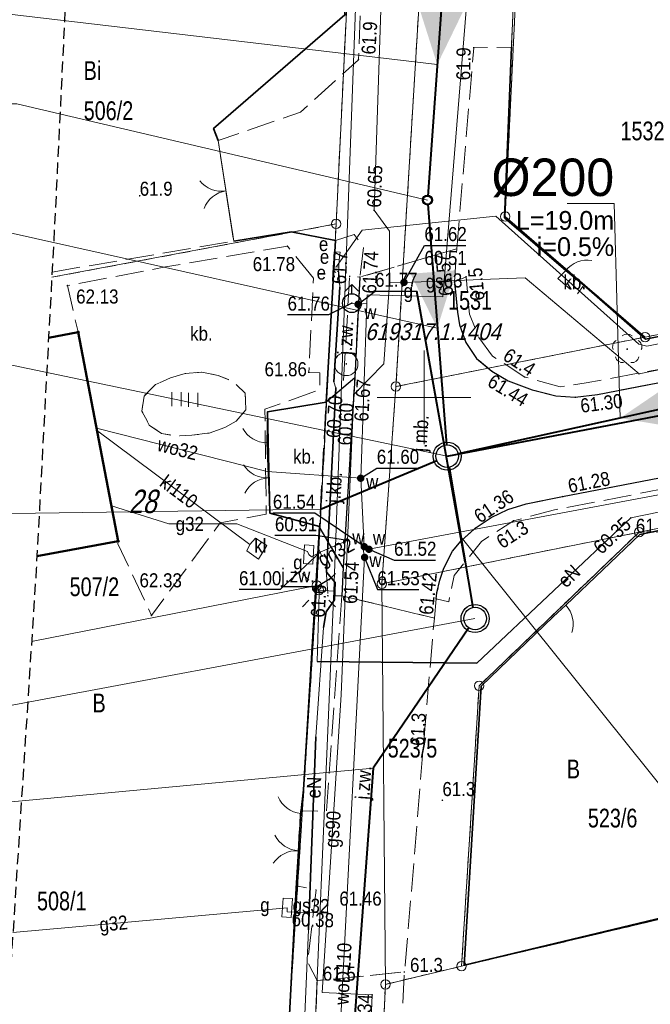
# Model space of a CAD drawing. Header units: metres. Extents: x 6473643 to 6474152, y 5887143 to 5887462.
# Tile 7 of 35: x 6473678 to 6473712, y 5887268 to 5887320. Entities that reach past the tile are written whole.
import ezdxf
from ezdxf.enums import TextEntityAlignment as Align

# ---------------------------------------------------------------- set-up
doc = ezdxf.new("R2010")
doc.units = ezdxf.units.M
doc.header["$MEASUREMENT"] = 0
for name, pattern in [('0.5_0.5', [1, 0.5, -0.5]), ('1.0_0.5', [1.5, 1, -0.5]), ('1.5_0.5', [2, 1.5, -0.5]), ('2', [0.9, 0.6, -0.3]), ('219-500', [0]), ('otob_500', [0]), ('otof_500', [0])]:
    doc.linetypes.add(name, pattern=pattern)
doc.layers.get('0').update_dxf_attribs({"color": 2, "linetype": 'CONTINUOUS', "lineweight": 5})
for name, color, linetype in [('121-Punkt osnowy szczegółowej', 7, 'CONTINUOUS'), ('121-Punkt osnowy szczegółowej-Atr103', 7, 'CONTINUOUS'), ('202-punkt graniczny', 7, 'CONTINUOUS'), ('210-oznaczenie konturu użytku gruntowego', 7, 'CONTINUOUS'), ('211-numer działki ewidencyjnej', 7, 'CONTINUOUS'), ('217-kontur klasyfikacyjny', 7, 'CONTINUOUS'), ('218-kontur użytku gruntowego', 7, 'CONTINUOUS'), ('219-działka ewidencyjna', 7, 'CONTINUOUS'), ('238-Punkt adresowy', 7, 'CONTINUOUS'), ('312-budynek ewidencyjny', 7, 'CONTINUOUS'), ('brama', 7, 'CONTINUOUS'), ('drzewo liściaste', 7, 'CONTINUOUS'), ('furtka', 7, 'CONTINUOUS'), ('hydrant', 7, 'CONTINUOUS'), ('jezdnia', 7, 'CONTINUOUS'), ('jezdnia-Atr17', 7, 'CONTINUOUS'), ('krawężnik', 7, 'CONTINUOUS'), ('latarnia', 7, 'CONTINUOUS'), ('obszar utwardzony', 7, 'CONTINUOUS'), ('obszar utwardzony-Atr17', 7, 'CONTINUOUS'), ('obudowa ochronna przewodu', 7, 'CONTINUOUS'), ('ogrodzenie trwałe', 7, 'CONTINUOUS'), ('osadnik  szambo', 7, 'CONTINUOUS'), ('osadnik  szambo-Atr17', 7, 'CONTINUOUS'), ('pikieta naturalna', 7, 'CONTINUOUS'), ('pikieta naturalna-Atr2', 7, 'CONTINUOUS'), ('pikieta sztuczna', 7, 'CONTINUOUS'), ('pikieta sztuczna-Atr2', 7, 'CONTINUOUS'), ('przewód elektroenergetyczny podziemny', 7, 'CONTINUOUS'), ('przewód elektroenergetyczny podziemny-Atr1', 7, 'CONTINUOUS'), ('przewód gazowy', 7, 'CONTINUOUS'), ('przewód gazowy-Atr1', 7, 'CONTINUOUS'), ('przewód kanalizacyjny', 7, 'CONTINUOUS'), ('przewód kanalizacyjny-Atr1', 7, 'CONTINUOUS'), ('przewód wodociągowy', 7, 'CONTINUOUS'), ('przewód wodociągowy-Atr1', 7, 'CONTINUOUS'), ('Punkt budynku', 7, 'CONTINUOUS'), ('rzedna', 7, 'CONTINUOUS'), ('rzedna-Atr2', 7, 'CONTINUOUS'), ('rzedna-Atr3', 7, 'CONTINUOUS'), ('SJ_16_Liczby', 7, 'CONTINUOUS'), ('SJ_27_Wymiary', 7, 'CONTINUOUS'), ('SJ_5_Węzły_1', 7, 'CONTINUOUS'), ('SJ_5_Węzły_2', 7, 'CONTINUOUS'), ('szafa elektroenergetyczna lub kontener', 7, 'CONTINUOUS'), ('szafa elektroenergetyczna lub kontener-Atr17', 7, 'CONTINUOUS'), ('szafa gazowa lub kontener', 7, 'CONTINUOUS'), ('szafa gazowa lub kontener-Atr17', 7, 'CONTINUOUS'), ('trawnik', 7, 'CONTINUOUS'), ('Wstawianie ramki sekcyjnej z opisem', 7, 'CONTINUOUS'), ('Zakres', 7, 'CONTINUOUS'), ('zasuwa lub zawór', 7, 'CONTINUOUS'), ('zasuwa lub zawór-Atr17', 7, 'CONTINUOUS')]:
    doc.layers.add(name, color=color, linetype=linetype)
for name, color, linetype, lineweight in [('SJ_26_Teksty', 7, 'CONTINUOUS', 20), ('SJ_28_Linie_odn', 7, 'CONTINUOUS', 20), ('SJ_8_KS_GRAWITA_1', 34, 'CONTINUOUS', 40), ('SJ_8_KS_PRZYŁĄCZA', 40, 'CONTINUOUS', 40), ('SJ_8_KS_TŁOCZNY_2', 30, 'CONTINUOUS', 40)]:
    doc.layers.add(name, color=color, linetype=linetype, lineweight=lineweight)
doc.styles.add('OPISOWY', font='GOTHIC.TTF')
doc.styles.get("Standard").update_dxf_attribs({"font": 'Working1250', "width": 0.75})
doc.linetypes.add('902-500', pattern='A,3.75,0,[1,ksztalty.shx,S=0.5,R=0,X=0,Y=0],3.75', length=7.5)

# ---------------------------------------------------------------- blocks, each defined once
blk = doc.blocks.new('PUNKTBUD')
at = {"color": 0}
blk.add_circle((0, 0), 0.045, dxfattribs=at)
blk = doc.blocks.new('202')
at = {"color": 0, "linetype": 'Continuous', "lineweight": 0}
blk.add_circle((0, 0), 0.25, dxfattribs=at)
blk = doc.blocks.new('PW01')
at = {"linetype": 'Continuous', "lineweight": 13}
h = blk.add_hatch(color=0, dxfattribs=at)
edge = h.paths.add_edge_path()
edge.add_arc((0, 0), 0.045, 0, 360)
blk = doc.blocks.new('US25')
at = {"linetype": 'Continuous', "lineweight": 0}
h = blk.add_hatch(color=0, dxfattribs=at)
edge = h.paths.add_edge_path()
edge.add_arc((0, 0), 0.2, 0, 360)
blk = doc.blocks.new('OK04')
at = {"color": 0, "linetype": 'Continuous', "lineweight": 0}
blk.add_arc((1.5, 0.001), 1.5, 120, 180, dxfattribs=at)
blk = doc.blocks.new('OP021')
at = {"linetype": 'Continuous', "lineweight": 13}
h = blk.add_hatch(color=0, dxfattribs=at)
edge = h.paths.add_edge_path()
edge.add_arc((0, 0), 0.05, 0, 360)
at = {"color": 0, "linetype": 'Continuous', "lineweight": 13}
for centre, start, end in [((0, 0.4), 49.272, 130.728), ((-0.38, 0.124), 121.308, 202.548), ((0.38, 0.124), 337.452, 58.692), ((-0.235, -0.324), 193.221, 274.871), ((0.235, -0.324), 265.129, 346.779)]:
    blk.add_arc(centre, 0.4, start, end, dxfattribs=at)
blk = doc.blocks.new('US20')
at = {"color": 0, "linetype": 'Continuous', "lineweight": 13}
for p, q in [((-0.5, -0.25), (-0.5, 0.25)), ((-0.5, 0.25), (0.5, 0.25)), ((0.5, -0.25), (0.5, 0.25)), ((-0.5, -0.25), (0.5, -0.25))]:
    blk.add_line(p, q, dxfattribs=at)
blk = doc.blocks.new('OK02')
at = {"color": 0, "linetype": 'Continuous', "lineweight": 0}
for centre, start, end in [((-1.5, 0), 0, 60), ((1.5, 0), 120, 180)]:
    blk.add_arc(centre, 1.5, start, end, dxfattribs=at)
blk = doc.blocks.new('SM01')
at = {"color": 0, "linetype": 'Continuous', "lineweight": 13}
for p, q in [((-0.53, 0.531), (-0.883, 0.884)), ((0.531, 0.531), (0.884, 0.884)), ((-0.53, -0.53), (-0.883, -0.883)), ((0.531, -0.53), (0.884, -0.883))]:
    blk.add_line(p, q, dxfattribs=at)
blk.add_circle((0, 0), 0.25, dxfattribs=at)
blk = doc.blocks.new('SUWH')
at = {"color": 0, "linetype": 'Continuous'}
for p in [(-0.354, 0.646), (0, 0.5), (0.354, 0.646)]:
    blk.add_line(p, (0, 1), dxfattribs=at)
blk.add_circle((0, 0), 0.5, dxfattribs=at)
blk = doc.blocks.new('TU04')
at = {"color": 0, "linetype": 'Continuous', "lineweight": 13}
for p, q in [((0, 0), (0, 0.75)), ((0.5, 0), (0.5, 0.75))]:
    blk.add_line(p, q, dxfattribs=at)
blk = doc.blocks.new('121')
at = {"linetype": 'Continuous', "lineweight": 13}
h = blk.add_hatch(color=0, dxfattribs=at)
edge = h.paths.add_edge_path()
edge.add_arc((0, 0), 0.045, 0, 360)
at = {"color": 0, "linetype": 'Continuous', "lineweight": 13}
blk.add_circle((0, 0), 0.625, dxfattribs=at)

msp = doc.modelspace()

# ---------------------------------------------------------------- linework, layer by layer
at = {"layer": '217-kontur klasyfikacyjny', "color": 3, "linetype": '1.5_0.5', "lineweight": 18, "flags": 128}
for points in [[(6473717.254, 5887273.267), (6473702, 5887269.66)], [(6473702, 5887269.66), (6473697.94, 5887268.69)], [(6473697.94, 5887268.69), (6473697.42, 5887258.19)]]:
    msp.add_lwpolyline(points, dxfattribs=at)
at = {"layer": '218-kontur użytku gruntowego', "color": 3, "linetype": '0.5_0.5', "lineweight": 18, "flags": 128}
for points in [[(6473705.44, 5887333.07), (6473704.33, 5887309.65)], [(6473704.33, 5887309.65), (6473705.44, 5887333.07)], [(6473700.41, 5887332.21), (6473698.5, 5887300.58)], [(6473698.5, 5887300.58), (6473700.41, 5887332.21)], [(6473695.31, 5887309.26), (6473696.37, 5887331.11)], [(6473696.37, 5887331.11), (6473695.31, 5887309.26)], [(6473704.33, 5887309.65), (6473711.79, 5887303.22)], [(6473711.79, 5887303.22), (6473704.33, 5887309.65)], [(6473711.79, 5887303.22), (6473745.5, 5887309.89)], [(6473745.5, 5887309.89), (6473711.79, 5887303.22)], [(6473680.138, 5887306.41), (6473695.31, 5887309.26)], [(6473695.31, 5887309.26), (6473680.138, 5887306.41)], [(6473694.28, 5887289.97), (6473695.31, 5887309.26)], [(6473695.31, 5887309.26), (6473694.28, 5887289.97)], [(6473698.5, 5887300.58), (6473711.79, 5887303.22)], [(6473711.79, 5887303.22), (6473698.5, 5887300.58)], [(6473697.75, 5887290.06), (6473698.5, 5887300.58)], [(6473698.5, 5887300.58), (6473697.75, 5887290.06)], [(6473731.08, 5887296.74), (6473711.47, 5887292.81)], [(6473711.47, 5887292.81), (6473731.08, 5887296.74)], [(6473711.47, 5887292.81), (6473697.75, 5887290.06)], [(6473697.75, 5887290.06), (6473711.47, 5887292.81)], [(6473711.47, 5887292.81), (6473702.94, 5887284.62)], [(6473702.94, 5887284.62), (6473711.47, 5887292.81)], [(6473692.79, 5887266.65), (6473694.28, 5887289.97)], [(6473694.28, 5887289.97), (6473692.79, 5887266.65)], [(6473702.94, 5887284.62), (6473702, 5887269.66)], [(6473702, 5887269.66), (6473702.94, 5887284.62)], [(6473702, 5887269.66), (6473717.254, 5887273.267)], [(6473717.254, 5887273.267), (6473702, 5887269.66)], [(6473702, 5887269.66), (6473697.94, 5887268.69)], [(6473697.94, 5887268.69), (6473702, 5887269.66)], [(6473697.94, 5887268.69), (6473697.42, 5887258.19)], [(6473697.42, 5887258.19), (6473697.94, 5887268.69)]]:
    msp.add_lwpolyline(points, dxfattribs=at)
at = {"layer": '219-działka ewidencyjna', "color": 7, "linetype": '219-500', "lineweight": 18, "flags": 128}
for points in [[(6473705.44, 5887333.07), (6473704.33, 5887309.65)], [(6473700.41, 5887332.21), (6473698.5, 5887300.58)], [(6473695.31, 5887309.26), (6473696.37, 5887331.11)], [(6473711.79, 5887303.22), (6473704.33, 5887309.65)], [(6473711.79, 5887303.22), (6473745.5, 5887309.89)], [(6473695.31, 5887309.26), (6473680.138, 5887306.41)], [(6473694.28, 5887289.97), (6473695.31, 5887309.26)], [(6473698.5, 5887300.58), (6473711.79, 5887303.22)], [(6473698.5, 5887300.58), (6473697.75, 5887290.06)], [(6473731.08, 5887296.74), (6473711.47, 5887292.81)], [(6473697.75, 5887290.06), (6473711.47, 5887292.81)], [(6473711.47, 5887292.81), (6473702.94, 5887284.62)], [(6473697.75, 5887290.06), (6473697.94, 5887268.69)], [(6473694.28, 5887289.97), (6473679.062, 5887286.979)], [(6473692.79, 5887266.65), (6473694.28, 5887289.97)], [(6473702.94, 5887284.62), (6473702, 5887269.66)], [(6473702, 5887269.66), (6473717.254, 5887273.267)], [(6473697.94, 5887268.69), (6473702, 5887269.66)], [(6473697.42, 5887258.19), (6473697.94, 5887268.69)]]:
    msp.add_lwpolyline(points, dxfattribs=at)
at = {"layer": '312-budynek ewidencyjny', "color": 7, "linetype": 'Continuous', "lineweight": 50, "flags": 128}
for points in [[(6473679.966, 5887303.187), (6473681.55, 5887303.49)], [(6473681.55, 5887303.49), (6473683.68, 5887292.33)], [(6473683.68, 5887292.33), (6473679.346, 5887291.528)]]:
    msp.add_lwpolyline(points, dxfattribs=at)
at = {"layer": 'brama', "color": 7, "linetype": 'otob_500', "lineweight": 18, "flags": 128}
for points in [[(6473704.86, 5887323.42), (6473704.66, 5887318.69)], [(6473689.85, 5887308.34), (6473689.01, 5887313.7)], [(6473691.78, 5887293.83), (6473691.62, 5887297.58)], [(6473693.17, 5887273.83), (6473693.42, 5887277.8)]]:
    msp.add_lwpolyline(points, dxfattribs=at)
at = {"layer": 'furtka', "color": 7, "linetype": 'otof_500', "lineweight": 18, "flags": 128}
for points in [[(6473707.56, 5887306.77), (6473708.53, 5887305.99)], [(6473691.62, 5887297.58), (6473691.64, 5887299.23)], [(6473707.56, 5887288.92), (6473706.9, 5887288.31)], [(6473693.42, 5887277.8), (6473693.57, 5887279.06)]]:
    msp.add_lwpolyline(points, dxfattribs=at)
at = {"layer": 'jezdnia', "color": 7, "linetype": '1.5_0.5', "lineweight": 18, "flags": 128}
for points in [[(6473701.75, 5887307.93), (6473702.65, 5887318.66), (6473704.66, 5887318.69), (6473704.86, 5887323.42), (6473703.11, 5887325.07), (6473702.73, 5887337.25), (6473702.85, 5887342.91), (6473704.94, 5887360.45), (6473706.27, 5887371.52), (6473709.65, 5887390.23), (6473710.15, 5887398.15), (6473710.829, 5887402.409)], [(6473705.628, 5887401.814), (6473705.19, 5887398.78), (6473703.53, 5887388.52), (6473702.04, 5887375.75), (6473700.3, 5887360.92), (6473698.07, 5887343.62), (6473697.48, 5887337.2), (6473696.79, 5887324.84), (6473696.5, 5887318.02), (6473693.41, 5887315.22), (6473689.01, 5887313.7), (6473689.85, 5887308.34), (6473692.91, 5887308.83), (6473695.27, 5887308.38), (6473696.27, 5887308.7), (6473696.77, 5887308.02), (6473696.58, 5887306.42), (6473701.75, 5887307.93)], [(6473774.6, 5887290.156), (6473772.6, 5887301.4), (6473772.54, 5887302.49), (6473772.72, 5887303.46), (6473773.09, 5887304.47), (6473773.95, 5887305.87), (6473774.81, 5887306.92), (6473775.57, 5887307.7), (6473776.38, 5887308.23), (6473776.95, 5887308.56), (6473779.77, 5887309.16), (6473779.68, 5887310.45), (6473796.89, 5887313.95), (6473796.48, 5887317.98), (6473791.78, 5887317.14), (6473790.83, 5887316.93), (6473778.9, 5887314), (6473776.01, 5887313.36), (6473768.37, 5887311.84), (6473759.9, 5887310.18), (6473751.98, 5887308.6), (6473720.02, 5887302.24), (6473709.26, 5887300.16), (6473708.07, 5887300.01), (6473707.03, 5887300.09), (6473705.77, 5887300.4), (6473704.48, 5887300.88), (6473703.61, 5887301.41), (6473702.8, 5887302.08), (6473702.23, 5887302.94), (6473701.9, 5887303.88), (6473701.78, 5887304.55), (6473701.62, 5887306.16), (6473701.75, 5887307.93), (6473696.58, 5887306.42)], [(6473696.58, 5887306.42), (6473696.3, 5887301.05), (6473695.61, 5887289.42), (6473700.55, 5887288.23), (6473700.65, 5887289.25), (6473700.69, 5887289.57), (6473700.85, 5887290.26), (6473701.06, 5887290.9), (6473701.52, 5887291.8), (6473701.98, 5887292.36), (6473702.73, 5887293.02), (6473703.58, 5887293.59), (6473704.47, 5887294.02), (6473705.44, 5887294.32), (6473707.39, 5887294.71), (6473720.98, 5887297.33), (6473728.16, 5887298.8), (6473731.18, 5887299.37), (6473739.08, 5887300.97), (6473749.27, 5887303), (6473757.33, 5887304.57), (6473762.02, 5887305.44), (6473762.7, 5887305.46), (6473763.67, 5887305.26), (6473764.84, 5887304.74), (6473765.64, 5887304.22), (6473766.25, 5887303.62), (6473766.84, 5887302.83), (6473767.15, 5887302.21), (6473767.38, 5887301.58), (6473767.8, 5887299.92), (6473768.2, 5887297.64), (6473769.679, 5887289.17)]]:
    msp.add_lwpolyline(points, dxfattribs=at)
for points in [[(6473753.58, 5887311.1), (6473752.79, 5887311.12), (6473751.4, 5887309.06), (6473719.88, 5887302.85), (6473708.65, 5887300.78), (6473707.27, 5887300.56), (6473705.37, 5887301.09), (6473703.66, 5887302.21), (6473702.92, 5887303.2), (6473702.42, 5887304.44), (6473702.24, 5887306.44), (6473701.62, 5887306.16), (6473701.78, 5887304.55), (6473701.9, 5887303.88), (6473702.23, 5887302.94), (6473702.8, 5887302.08), (6473703.61, 5887301.41), (6473704.48, 5887300.88), (6473705.77, 5887300.4), (6473707.03, 5887300.09), (6473708.07, 5887300.01), (6473709.26, 5887300.16), (6473720.02, 5887302.24), (6473751.98, 5887308.6)], [(6473696.3, 5887301.05), (6473696.58, 5887306.42), (6473696.03, 5887306.46), (6473695.69, 5887300.53)], [(6473695.69, 5887290.93), (6473696.21, 5887299.61), (6473696.3, 5887301.05), (6473694.77, 5887299.75), (6473694.71, 5887297.76), (6473694.45, 5887293.02)], [(6473723.34, 5887295.2), (6473723.26, 5887295.65), (6473720.98, 5887297.33), (6473707.39, 5887294.71), (6473705.44, 5887294.32), (6473704.47, 5887294.02), (6473703.58, 5887293.59), (6473702.73, 5887293.02), (6473701.98, 5887292.36), (6473701.52, 5887291.8), (6473701.06, 5887290.9), (6473700.85, 5887290.26), (6473700.69, 5887289.57), (6473700.65, 5887289.25), (6473701.32, 5887289.1), (6473701.61, 5887290.5), (6473703.06, 5887292.32), (6473704.77, 5887293.42), (6473706.96, 5887294), (6473720.84, 5887296.68), (6473722.63, 5887295.06)], [(6473695.61, 5887289.42), (6473695.69, 5887290.93), (6473694.45, 5887293.02), (6473694.39, 5887291.9), (6473694.75, 5887291.07), (6473694.87, 5887289.42)], [(6473695.61, 5887289.42), (6473694.8, 5887277.92), (6473693.4, 5887277.95), (6473693.18, 5887273.94), (6473694.24, 5887273.73), (6473693.79, 5887269.87), (6473694.3, 5887268.89), (6473698.95, 5887269.35), (6473699, 5887269.72), (6473700.06, 5887282.55), (6473700.55, 5887288.23)], [(6473694.3, 5887268.89), (6473693.4, 5887241.03), (6473692.61, 5887220.1), (6473692.1, 5887198.8), (6473677.05, 5887189.86), (6473694.04, 5887175.06), (6473697.18, 5887180.25), (6473696.89, 5887184.02), (6473694.84, 5887195.34), (6473695.26, 5887202.23), (6473695.24, 5887202.66), (6473695.42, 5887219.8), (6473697.41, 5887240.45), (6473698.95, 5887269.35)]]:
    msp.add_lwpolyline(points, close=True, dxfattribs=at)
at = {"layer": 'jezdnia-Atr17', "color": 7, "flags": 128}
msp.add_lwpolyline([(6473695, 5887290.33), (6473694.28, 5887289.9), (6473692.376, 5887289.9)], dxfattribs=at)
at = {"layer": 'krawężnik', "color": 7, "linetype": 'Continuous', "lineweight": 25, "flags": 128}
for points in [[(6473701.62, 5887306.16), (6473701.78, 5887304.55), (6473701.9, 5887303.88), (6473702.23, 5887302.94), (6473702.8, 5887302.08), (6473703.61, 5887301.41), (6473704.48, 5887300.88), (6473705.77, 5887300.4), (6473707.03, 5887300.09), (6473708.07, 5887300.01), (6473709.26, 5887300.16), (6473720.02, 5887302.24), (6473751.98, 5887308.6), (6473759.9, 5887310.18), (6473768.37, 5887311.84), (6473776.01, 5887313.36)], [(6473696.58, 5887306.42), (6473696.3, 5887301.05), (6473696.21, 5887299.61), (6473695.69, 5887290.93), (6473695.61, 5887289.42)], [(6473696.3, 5887301.05), (6473694.77, 5887299.75)], [(6473700.65, 5887289.25), (6473700.69, 5887289.57), (6473700.85, 5887290.26), (6473701.06, 5887290.9), (6473701.52, 5887291.8), (6473701.98, 5887292.36), (6473702.73, 5887293.02), (6473703.58, 5887293.59), (6473704.47, 5887294.02), (6473705.44, 5887294.32), (6473707.39, 5887294.71), (6473720.98, 5887297.33), (6473728.16, 5887298.8), (6473731.18, 5887299.37), (6473739.08, 5887300.97)], [(6473695.69, 5887290.93), (6473694.45, 5887293.02)]]:
    msp.add_lwpolyline(points, dxfattribs=at)
at = {"layer": 'obszar utwardzony', "color": 7, "linetype": '1.5_0.5', "lineweight": 18, "flags": 128}
msp.add_lwpolyline([(6473680.153, 5887306.693), (6473689.85, 5887308.34), (6473689.01, 5887313.7), (6473688.77, 5887314.35), (6473695.78, 5887320.41), (6473695.93, 5887323.75), (6473695.95, 5887324.82), (6473696.29, 5887332.22), (6473681.259, 5887329.259)], dxfattribs=at)
for points in [[(6473694.1, 5887306.36), (6473692.71, 5887308.07), (6473686.21, 5887306.96), (6473680.97, 5887305.97), (6473681.53, 5887303.57), (6473681.55, 5887303.49), (6473683.68, 5887292.33), (6473683.67, 5887292.19), (6473685.46, 5887288.37), (6473689.12, 5887293.31), (6473691.58, 5887293.78), (6473691.51, 5887299.37), (6473694.45, 5887300.42), (6473694.44, 5887301.31), (6473693.85, 5887301.34)], [(6473707.56, 5887306.77), (6473707.13, 5887306.35), (6473708.14, 5887305.48), (6473708.53, 5887305.99)], [(6473688.15, 5887301.35), (6473689.01, 5887301.18), (6473689.83, 5887300.84), (6473690.46, 5887300.23), (6473690.49, 5887299.34), (6473689.97, 5887298.74), (6473689.38, 5887298.39), (6473688.54, 5887298.1), (6473687.61, 5887297.98), (6473686.78, 5887297.94), (6473685.99, 5887298.08), (6473685.34, 5887298.53), (6473684.95, 5887299.26), (6473685.06, 5887300.07), (6473685.68, 5887300.69), (6473686.48, 5887301.05), (6473687.26, 5887301.27)], [(6473694.77, 5887299.75), (6473691.64, 5887299.23), (6473691.78, 5887293.83), (6473694.42, 5887293.11)]]:
    msp.add_lwpolyline(points, close=True, dxfattribs=at)
at = {"layer": 'obudowa ochronna przewodu', "color": 7, "linetype": 'Continuous', "lineweight": 35, "flags": 128}
for points in [[(6473695.5, 5887305.89), (6473695.18, 5887300.84)], [(6473694.64, 5887287.73), (6473694.77, 5887288.56), (6473695.22, 5887289.21), (6473695.25, 5887290.13), (6473694.8, 5887290.68), (6473695.3, 5887300.5)], [(6473702.82, 5887285.83), (6473694.3, 5887285.92)], [(6473694.22, 5887281.9), (6473693.84, 5887271.6)]]:
    msp.add_lwpolyline(points, dxfattribs=at)
at = {"layer": 'ogrodzenie trwałe', "color": 7, "linetype": '902-500', "lineweight": 35, "flags": 128}
for points in [[(6473695.93, 5887323.75), (6473695.78, 5887320.41), (6473688.77, 5887314.35), (6473689.01, 5887313.7)], [(6473704.66, 5887318.69), (6473704.3, 5887309.59), (6473707.56, 5887306.77), (6473708.53, 5887305.99), (6473711.82, 5887303.11), (6473745.4, 5887309.87)], [(6473689.85, 5887308.34), (6473692.91, 5887308.83), (6473695.27, 5887308.38), (6473694.77, 5887299.75), (6473691.64, 5887299.23), (6473691.78, 5887293.83), (6473694.42, 5887293.11), (6473693.57, 5887279.06), (6473693.42, 5887277.8), (6473693.17, 5887273.83), (6473692.79, 5887266.41), (6473692.58, 5887255.9), (6473692.67, 5887254.85), (6473692.68, 5887250.77), (6473692.06, 5887236.67), (6473691.9, 5887232.22), (6473691.78, 5887225.76), (6473691.91, 5887220.11)], [(6473723.39, 5887295.14), (6473711.51, 5887292.69), (6473707.56, 5887288.92)], [(6473706.9, 5887288.31), (6473703.05, 5887284.6), (6473702.14, 5887269.72), (6473717.259, 5887273.347)]]:
    msp.add_lwpolyline(points, dxfattribs=at)
at = {"layer": 'osadnik  szambo', "color": 34, "linetype": 'Continuous', "lineweight": 18, "flags": 128}
msp.add_lwpolyline([(6473690.7, 5887292.15), (6473691.01, 5887292.49), (6473691.62, 5887292.11), (6473691.17, 5887291.38), (6473690.54, 5887291.81)], close=True, dxfattribs=at)
at = {"layer": 'przewód elektroenergetyczny podziemny', "color": 1, "linetype": 'Continuous', "lineweight": 18, "flags": 128}
for points in [[(6473692.37, 5887232.09), (6473693.81, 5887257.87), (6473695.18, 5887289.67), (6473696.77, 5887332.23), (6473699.89, 5887365.8), (6473701.01, 5887374.05)], [(6473695.33, 5887306.99), (6473696.69, 5887308.92), (6473703.83, 5887309.67), (6473711.46, 5887302.84), (6473711.89, 5887302.73), (6473728.36, 5887306), (6473775.03, 5887315.24), (6473812.8, 5887322.62), (6473817.84, 5887323.32), (6473831.86, 5887325.27), (6473863.26, 5887329.49)], [(6473837.33, 5887316.81), (6473820.65, 5887314.7), (6473820.48, 5887314.69), (6473818.81, 5887315.01), (6473814.92, 5887314.23), (6473795.19, 5887309.96), (6473782.83, 5887307.45), (6473781.9, 5887306.49), (6473781.75, 5887306.44), (6473770.95, 5887304.25), (6473760.54, 5887301.96), (6473758.39, 5887302.79), (6473731.91, 5887297.19), (6473731.74, 5887297.16), (6473730.84, 5887297.64), (6473711.03, 5887293.57), (6473702.82, 5887285.83), (6473694.3, 5887285.92), (6473694.4, 5887289.55), (6473694.39, 5887289.72)], [(6473693.17, 5887256.39), (6473693.84, 5887271.6), (6473694.22, 5887281.9), (6473694.64, 5887287.73), (6473694.77, 5887288.56), (6473695.22, 5887289.21), (6473695.25, 5887290.13), (6473694.8, 5887290.68), (6473695.3, 5887300.5), (6473695.18, 5887300.84), (6473695.5, 5887305.89), (6473695.46, 5887306.68), (6473695.39, 5887306.73)], [(6473694.39, 5887289.72), (6473695.18, 5887289.67)]]:
    msp.add_lwpolyline(points, dxfattribs=at)
at = {"layer": 'przewód gazowy', "color": 40, "linetype": 'Continuous', "lineweight": 18, "flags": 128}
for points in [[(6473698.16, 5887306.12), (6473698.15, 5887308.87), (6473697.33, 5887309.99), (6473697.76, 5887322.83), (6473698.15, 5887337.49), (6473698.93, 5887352.76), (6473700.28, 5887363.03), (6473701.17, 5887371.18), (6473703.87, 5887390), (6473704.56, 5887394.49)], [(6473984.21, 5887337.4), (6473964.97, 5887335.92), (6473949.07, 5887334.71), (6473944.14, 5887334.37), (6473926.74, 5887332.98), (6473910.99, 5887331.8), (6473906.37, 5887331.45), (6473901.44, 5887335.69), (6473898.54, 5887338), (6473892.16, 5887337.26), (6473891.18, 5887337.08), (6473885.29, 5887329.9), (6473861.68, 5887327.94), (6473846.99, 5887325.96), (6473832.41, 5887323.89), (6473813.49, 5887321.38), (6473793.81, 5887317.53), (6473774.19, 5887313.65), (6473755.22, 5887310.09), (6473736.37, 5887306.36), (6473711.47, 5887301.26), (6473705.4, 5887306.39), (6473698.93, 5887306.14), (6473698.16, 5887306.12)], [(6473698.16, 5887306.12), (6473697.85, 5887301.79), (6473696.26, 5887300.16), (6473695.92, 5887292.37), (6473695.57, 5887284.13), (6473694.57, 5887268.26), (6473697.23, 5887268.13), (6473696.5, 5887250.59), (6473695.57, 5887233.11), (6473694.82, 5887218.15), (6473694.82, 5887206.07), (6473695.01, 5887201.32), (6473696.44, 5887193.46), (6473684.59, 5887187.69), (6473683.37, 5887187.07), (6473682.61, 5887186.7)], [(6473683.33, 5887294.22), (6473686.38, 5887293.25), (6473690.01, 5887293.26), (6473693.79, 5887291.79), (6473693.85, 5887291.62)], [(6473695.92, 5887292.37), (6473694.46, 5887291.74), (6473693.99, 5887291.49), (6473693.85, 5887291.62)], [(6473692.7, 5887272.78), (6473678.066, 5887271.45)], [(6473694.85, 5887272.49), (6473692.69, 5887272.56), (6473692.7, 5887272.78)]]:
    msp.add_lwpolyline(points, dxfattribs=at)
at = {"layer": 'przewód kanalizacyjny', "color": 34, "linetype": 'Continuous', "lineweight": 18, "flags": 128}
msp.add_lwpolyline([(6473682.53, 5887298.26), (6473690.7, 5887292.15)], dxfattribs=at)
at = {"layer": 'przewód wodociągowy', "color": 5, "linetype": 'Continuous', "lineweight": 18, "flags": 128}
for points in [[(6473705.55, 5887361.32), (6473701.01, 5887305.36), (6473696.96, 5887305.48), (6473696.94, 5887305.01), (6473696.62, 5887295.69), (6473696.81, 5887292.04), (6473696.76, 5887291.91)], [(6473894.99, 5887322.95), (6473887.57, 5887322.47), (6473863.35, 5887320.69), (6473858.48, 5887320.17), (6473848.87, 5887319.12), (6473822.02, 5887316.18), (6473817.06, 5887315.49), (6473797.78, 5887312.25), (6473783.39, 5887309.35), (6473753.75, 5887303.2), (6473737.34, 5887299.68), (6473721.98, 5887296.53), (6473719.84, 5887296.19), (6473719.33, 5887296.09), (6473697.06, 5887291.9), (6473696.76, 5887291.91)], [(6473696.94, 5887305.01), (6473696.48, 5887304.97), (6473696.15, 5887305.03)], [(6473696.62, 5887295.69), (6473691.63, 5887296.05), (6473682.53, 5887298.37)], [(6473694.47, 5887204.15), (6473695.52, 5887266.24), (6473696.83, 5887291.47), (6473696.76, 5887291.91)]]:
    msp.add_lwpolyline(points, dxfattribs=at)
at = {"layer": 'rzedna-Atr2', "color": 7, "flags": 128}
for points in [[(6473698.93, 5887306.14), (6473700.02, 5887308.11), (6473702.228, 5887308.11)], [(6473696.48, 5887304.97), (6473697.39, 5887305.67), (6473699.608, 5887305.67)], [(6473696.15, 5887305.03), (6473694.9, 5887304.4), (6473692.719, 5887304.4)], [(6473696.62, 5887295.69), (6473697.48, 5887296.23), (6473699.656, 5887296.23)], [(6473696.81, 5887292.04), (6473694.18, 5887293.83), (6473691.935, 5887293.83)], [(6473695.92, 5887292.37), (6473694.22, 5887292.63), (6473692.044, 5887292.63)], [(6473694.46, 5887291.74), (6473692.33, 5887289.75), (6473690.128, 5887289.75)], [(6473697.06, 5887291.9), (6473698.4, 5887291.32), (6473700.613, 5887291.32)], [(6473696.83, 5887291.47), (6473697.51, 5887289.75), (6473699.723, 5887289.75)]]:
    msp.add_lwpolyline(points, dxfattribs=at)
at = {"layer": 'SJ_26_Teksty'}
for p, q in [((6473700.704, 5887317.759), (6473664.567, 5887322.023)), ((6473700.709, 5887303.7), (6473664.94, 5887311.672)), ((6473710.143, 5887310.346), (6473707.643, 5887310.346)), ((6473710.459, 5887298.896), (6473710.143, 5887310.346)), ((6473701.974, 5887292.539), (6473721.675, 5887267.999))]:
    msp.add_line(p, q, dxfattribs=at)
at = {"layer": 'SJ_28_Linie_odn'}
for points in [[(6473700.182, 5887310.531), (6473678.276, 5887315.669), (6473674.497, 5887315.669)], [(6473701.236, 5887296.868), (6473676.128, 5887302.113), (6473672.348, 5887302.113)], [(6473694.482, 5887294.044), (6473667.835, 5887293.672), (6473664.055, 5887293.672)], [(6473702.711, 5887288.21), (6473672.682, 5887282.59), (6473668.902, 5887282.59)], [(6473697.282, 5887280.217), (6473672.986, 5887277.963), (6473672.086, 5887277.963)]]:
    msp.add_lwpolyline(points, dxfattribs=at)
at = {"layer": 'SJ_5_Węzły_1'}
for centre, radius in [((6473700.182, 5887310.531), 0.266), ((6473700.182, 5887310.531), 0.212), ((6473701.236, 5887296.868), 0.75), ((6473701.236, 5887296.868), 0.6)]:
    msp.add_circle(centre, radius, dxfattribs=at)
at = {"layer": 'SJ_5_Węzły_2'}
for radius in [0.75, 0.6]:
    msp.add_circle((6473702.724, 5887288.205), radius, dxfattribs=at)
at = {"layer": 'SJ_8_KS_GRAWITA_1'}
for p, q in [((6473701.211, 5887324.776), (6473700.197, 5887310.743)), ((6473700.198, 5887310.319), (6473701.19, 5887297.466)), ((6473719.475, 5887300.879), (6473701.822, 5887296.997)), ((6473701.337, 5887296.276), (6473702.61, 5887288.802))]:
    msp.add_line(p, q, dxfattribs=at)
for points in [[(6473700.704, 5887317.759, 0, 2.4, 0), (6473700.92, 5887320.752, 0, 2.4, 0)], [(6473700.709, 5887303.7, 0, 2.4, 0), (6473700.478, 5887306.691, 0, 2.4, 0)], [(6473710.459, 5887298.896, 0, 2.4, 0), (6473713.389, 5887299.541, 0, 2.4, 0)]]:
    msp.add_lwpolyline(points, format="xyseb", dxfattribs=at)
at = {"layer": 'SJ_8_KS_GRAWITA_1', "linetype": 'Continuous'}
for points in [[(6473701.236, 5887296.868), (6473796.768, 5887315.148)], [(6473702.196, 5887291.235), (6473699.608, 5887305.67)]]:
    msp.add_lwpolyline(points, dxfattribs=at)
at = {"layer": 'SJ_8_KS_PRZYŁĄCZA'}
msp.add_line((6473694.482, 5887294.044), (6473700.682, 5887296.637), dxfattribs=at)
at = {"layer": 'SJ_8_KS_TŁOCZNY_2'}
for p, q in [((6473702.386, 5887287.709), (6473697.282, 5887280.217)), ((6473697.282, 5887280.217), (6473694.5, 5887243.009))]:
    msp.add_line(p, q, dxfattribs=at)
at = {"layer": 'szafa elektroenergetyczna lub kontener', "color": 1, "linetype": 'Continuous', "lineweight": 18, "flags": 128}
for points in [[(6473695.19, 5887307.37), (6473695.48, 5887307.35), (6473695.46, 5887306.95), (6473695.16, 5887306.97)], [(6473695.22, 5887307.77), (6473695.52, 5887307.75), (6473695.48, 5887307.35), (6473695.19, 5887307.37)], [(6473695.16, 5887306.97), (6473695.46, 5887306.95), (6473695.41, 5887306.19), (6473695.11, 5887306.21)]]:
    msp.add_lwpolyline(points, close=True, dxfattribs=at)
at = {"layer": 'trawnik', "color": 7, "linetype": '1.0_0.5', "lineweight": 18, "flags": 128}
msp.add_lwpolyline([(6473687.26, 5887301.27), (6473686.48, 5887301.05), (6473685.68, 5887300.69), (6473685.06, 5887300.07), (6473684.95, 5887299.26), (6473685.34, 5887298.53), (6473685.99, 5887298.08), (6473686.78, 5887297.94), (6473687.61, 5887297.98), (6473688.54, 5887298.1), (6473689.38, 5887298.39), (6473689.97, 5887298.74), (6473690.49, 5887299.34), (6473690.46, 5887300.23), (6473689.83, 5887300.84), (6473689.01, 5887301.18), (6473688.15, 5887301.35)], close=True, dxfattribs=at)
at = {"layer": 'Wstawianie ramki sekcyjnej z opisem', "color": 7, "linetype": 'Continuous', "lineweight": 13, "flags": 128}
for points in [[(6473700, 5887297.5), (6473700, 5887302.5)], [(6473697.5, 5887300), (6473702.5, 5887300)]]:
    msp.add_lwpolyline(points, dxfattribs=at)
at = {"layer": 'Zakres', "color": 5, "linetype": '2', "lineweight": 25, "flags": 128}
msp.add_lwpolyline([(6473676.81, 5887213.41), (6473667.74, 5887202.78), (6473659.01, 5887210.45), (6473646.22, 5887197.22), (6473711.04, 5887142.9), (6473724.09, 5887158.77), (6473713.27, 5887167.89), (6473715.19, 5887174.47), (6473715.74, 5887184.78), (6473715.02, 5887190.22), (6473713.69, 5887194.31), (6473713.69, 5887194.33), (6473711.51, 5887200.99), (6473711.05, 5887203.97), (6473710.6, 5887215.32), (6473712.4, 5887257.5), (6473712.5, 5887259.36), (6473715.25, 5887262.64), (6473716.97, 5887268.72), (6473717.54, 5887277.85), (6473718.7, 5887278.96), (6473734.03, 5887282.03), (6473761.49, 5887287.53), (6473786, 5887292.44), (6473816.32, 5887298.52), (6473820.72, 5887299.06), (6473856.75, 5887303.47), (6473865.02, 5887304.48), (6473879.04, 5887305.39), (6473905.86, 5887307.1), (6473929.16, 5887308.6), (6473952.76, 5887310.13), (6474012.11, 5887313.94), (6474012.19, 5887313.95), (6474034, 5887315.47), (6474034.15, 5887315.48), (6474067.2, 5887318.1), (6474070.83, 5887312.27), (6474109.78, 5887315.84), (6474119.74, 5887323.71), (6474125.77, 5887325.76), (6474130.41, 5887330.13), (6474132.82, 5887336.03), (6474132.55, 5887342.4), (6474129.75, 5887353.12), (6474127.58, 5887357.86), (6474123.91, 5887361.57), (6474119.19, 5887363.8), (6474113.99, 5887364.28), (6474112.58, 5887364.16), (6474098.55, 5887363.03), (6474089.61, 5887362.31), (6474048.91, 5887359.22), (6474048.87, 5887359.21), (6474015.96, 5887356.62), (6474003.54, 5887355.64), (6473983.11, 5887354.1), (6473951.21, 5887351.69), (6473913.79, 5887348.86), (6473912.21, 5887362.74), (6473912.21, 5887362.79), (6473909.47, 5887386.25), (6473908.51, 5887394.39), (6473921.49, 5887396.5), (6473947.61, 5887400.73), (6473971.66, 5887401.95), (6473989.34, 5887403.75), (6473994.99, 5887406.17), (6473999.9, 5887409.71), (6474003.01, 5887414.9), (6474003.81, 5887420.89), (6474002.18, 5887426.72), (6473998.38, 5887431.43), (6473993.03, 5887434.25), (6473960.42, 5887443.72), (6473954.98, 5887444.27), (6473941.62, 5887443.14), (6473941.16, 5887443.09), (6473938.74, 5887442.81), (6473932.71, 5887440.75), (6473928.97, 5887437.22), (6473827.76, 5887420.81), (6473827.74, 5887420.8), (6473818.01, 5887419.22), (6473821.59, 5887430.98), (6473827.8, 5887454.06), (6473804.74, 5887461.63), (6473793.55, 5887426.22), (6473796.12, 5887415.68), (6473722.82, 5887403.78), (6473688.63, 5887399.87), (6473687.59, 5887392.13), (6473687.54, 5887391.78), (6473687.03, 5887387.21), (6473674.53, 5887374.58), (6473675.94, 5887343.54), (6473681.38, 5887331.77), (6473680.33, 5887310.02), (6473679.31, 5887290.85), (6473677.82, 5887267.61), (6473677.79, 5887266.94), (6473677.55, 5887254.53), (6473677.46, 5887250.52), (6473677.46, 5887250.48), (6473677.12, 5887232.81), (6473677.12, 5887232.77), (6473676.91, 5887220.36), (6473676.91, 5887220.34), (6473676.81, 5887213.91)], close=True, dxfattribs=at)

# ---------------------------------------------------------------- block references
at = {"layer": '121-Punkt osnowy szczegółowej', "color": 7, "linetype": 'Continuous', "lineweight": 18}
msp.add_blockref('121', (6473695.85, 5887301.79), dxfattribs=at)
at = {"layer": '202-punkt graniczny', "color": 7, "linetype": 'Continuous', "lineweight": 18}
for p in [(6473695.31, 5887309.26), (6473704.33, 5887309.65), (6473711.79, 5887303.22), (6473698.5, 5887300.58), (6473711.47, 5887292.81), (6473694.28, 5887289.97), (6473697.75, 5887290.06), (6473702.94, 5887284.62), (6473702, 5887269.66), (6473697.94, 5887268.69)]:
    msp.add_blockref('202', p, dxfattribs=at)
at = {"layer": 'brama', "color": 7, "linetype": 'Continuous', "lineweight": 18}
for p, rotation in [((6473689.43, 5887311.02), 98.90699999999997), ((6473691.7, 5887295.705), 92.443), ((6473693.295, 5887275.815), 86.397)]:
    msp.add_blockref('OK02', p, dxfattribs=dict(at, rotation=rotation))
at = {"layer": 'drzewo liściaste', "color": 94, "linetype": 'Continuous', "lineweight": 18}
msp.add_blockref('OP021', (6473710.84, 5887302.58), dxfattribs=at)
at = {"layer": 'furtka', "color": 7, "linetype": 'Continuous', "lineweight": 18}
for p, rotation in [((6473707.56, 5887306.77), 321.196), ((6473691.62, 5887297.58), 89.30600000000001), ((6473707.56, 5887288.92), 222.7449999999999), ((6473693.42, 5887277.8), 83.211)]:
    msp.add_blockref('OK04', p, dxfattribs=dict(at, rotation=rotation))
at = {"layer": 'hydrant', "color": 5, "linetype": 'Continuous', "lineweight": 18}
msp.add_blockref('SUWH', (6473696.15, 5887305.03), dxfattribs=at)
at = {"layer": 'latarnia', "color": 7, "linetype": 'Continuous', "lineweight": 18}
msp.add_blockref('SM01', (6473694.39, 5887289.72), dxfattribs=at)
at = {"layer": 'pikieta naturalna', "color": 7, "linetype": 'Continuous', "lineweight": 13}
for p in [(6473702.65, 5887318.66), (6473702.65, 5887318.66), (6473696.5, 5887318.02), (6473696.5, 5887318.02), (6473684.83, 5887310.76), (6473696.03, 5887306.46), (6473702.24, 5887306.44), (6473705.37, 5887301.09), (6473704.77, 5887293.42), (6473711.03, 5887293.57), (6473694.87, 5887289.42), (6473700.06, 5887282.55), (6473700.98, 5887278.51), (6473700.98, 5887278.51), (6473698.95, 5887269.35), (6473694.3, 5887268.89)]:
    msp.add_blockref('PW01', p, dxfattribs=at)
at = {"layer": 'pikieta sztuczna', "color": 7, "linetype": 'Continuous', "lineweight": 13}
for p in [(6473692.71, 5887308.07), (6473696.58, 5887306.42), (6473680.97, 5887305.97), (6473701.62, 5887306.16), (6473693.85, 5887301.34), (6473703.61, 5887301.41), (6473708.07, 5887300.01), (6473696.21, 5887299.61), (6473707.39, 5887294.71), (6473702.73, 5887293.02), (6473695.61, 5887289.42), (6473700.65, 5887289.25), (6473685.46, 5887288.37), (6473694.85, 5887272.49)]:
    msp.add_blockref('PW01', p, dxfattribs=at)
at = {"layer": 'Punkt budynku', "color": 5, "linetype": 'Continuous', "lineweight": 18}
for p in [(6473681.55, 5887303.49), (6473683.68, 5887292.33)]:
    msp.add_blockref('PUNKTBUD', p, dxfattribs=at)
at = {"layer": 'rzedna', "color": 7, "linetype": 'Continuous', "lineweight": 18}
for p in [(6473697.33, 5887309.99), (6473698.93, 5887306.14), (6473696.15, 5887305.03), (6473696.48, 5887304.97), (6473711.47, 5887301.26), (6473695.3, 5887300.5), (6473696.26, 5887300.16), (6473696.62, 5887295.69), (6473711.03, 5887293.57), (6473695.92, 5887292.37), (6473696.81, 5887292.04), (6473694.46, 5887291.74), (6473697.06, 5887291.9), (6473696.83, 5887291.47), (6473694.85, 5887272.49), (6473697.23, 5887268.13)]:
    msp.add_blockref('PW01', p, dxfattribs=at)
at = {"layer": 'szafa gazowa lub kontener', "color": 40, "linetype": 'Continuous', "lineweight": 18}
for p, rotation in [((6473693.85, 5887291.62), 267.039), ((6473692.7, 5887272.78), 86.054)]:
    msp.add_blockref('US20', p, dxfattribs=dict(at, rotation=rotation))
at = {"layer": 'trawnik', "color": 7, "linetype": 'Continuous', "lineweight": 18}
for p in [(6473686.549, 5887299.539), (6473687.43, 5887299.496)]:
    msp.add_blockref('TU04', p, dxfattribs=at)
at = {"layer": 'zasuwa lub zawór', "color": 40, "linetype": 'Continuous', "lineweight": 18}
msp.add_blockref('US25', (6473698.93, 5887306.14), dxfattribs=at)
at = {"layer": 'zasuwa lub zawór', "color": 5, "linetype": 'Continuous', "lineweight": 18}
for p in [(6473696.48, 5887304.97), (6473696.62, 5887295.69), (6473696.81, 5887292.04), (6473697.06, 5887291.9), (6473696.83, 5887291.47)]:
    msp.add_blockref('US25', p, dxfattribs=at)

# ---------------------------------------------------------------- texts
at = {"layer": '121-Punkt osnowy szczegółowej-Atr103', "color": 7, "oblique": 15, "width": 0.9}
msp.add_text('619317.1.1404', height=0.9, dxfattribs=at).set_placement((6473696.85, 5887302.79), align=Align.BOTTOM_LEFT)
at = {"layer": '210-oznaczenie konturu użytku gruntowego', "color": 3, "linetype": 'Continuous', "lineweight": 18, "width": 0.79}
for s, p in [('Bi', (6473681.84, 5887316.94)), ('B', (6473682.31, 5887283.2)), ('B', (6473707.62, 5887279.68))]:
    msp.add_text(s, height=1, dxfattribs=at).set_placement(p)
at = {"layer": '211-numer działki ewidencyjnej', "color": 7, "linetype": 'Continuous', "lineweight": 18, "width": 0.79}
for s, p in [('506/2', (6473681.84, 5887314.8)), ('1532', (6473710.48, 5887313.72)), ('1531', (6473701.28, 5887304.68)), ('507/2', (6473681.09, 5887289.4)), ('523/5', (6473698.06, 5887280.79)), ('523/6', (6473708.74, 5887277.06)), ('508/1', (6473679.35, 5887272.64))]:
    msp.add_text(s, height=1, dxfattribs=at).set_placement(p)
at = {"layer": '238-Punkt adresowy', "color": 7, "linetype": 'Continuous', "lineweight": 25, "oblique": 15, "width": 0.79}
msp.add_text('28', height=1.25, dxfattribs=at).set_placement((6473684.98, 5887293.83), align=Align.CENTER)
at = {"layer": 'jezdnia-Atr17', "color": 7, "width": 0.9}
for s, rotation, p in [('j.zw.', 86.89, (6473696.14, 5887302.26)), ('j.mb.', 86.571, (6473700.13, 5887297.09)), ('j.mb.', 86.571, (6473700.13, 5887297.09)), ('j.kb.', 86.571, (6473695.53, 5887294.35)), ('j.zw.', 85.971, (6473697.07, 5887278.53))]:
    msp.add_text(s, height=0.75, rotation=rotation, dxfattribs=at).set_placement(p)
msp.add_text('j.zw.', height=0.75, dxfattribs=at).set_placement((6473692.376, 5887289.908), align=Align.BOTTOM_LEFT)
at = {"layer": 'obszar utwardzony-Atr17', "color": 7, "width": 0.9}
for p in [(6473707.44, 5887305.77), (6473687.52, 5887303.03), (6473687.52, 5887303.03), (6473693.01, 5887296.47)]:
    msp.add_text('kb.', height=0.75, dxfattribs=at).set_placement(p)
at = {"layer": 'osadnik  szambo-Atr17', "color": 34, "width": 0.9}
msp.add_text('kl', height=0.75, dxfattribs=at).set_placement((6473690.94, 5887291.72))
at = {"layer": 'pikieta naturalna-Atr2', "color": 7, "width": 0.9}
for s, rotation, p in [('61.9', 86.491, (6473697.4, 5887318.28)), ('61.9', 86.491, (6473697.4, 5887318.28)), ('61.9', 89.527, (6473702.47, 5887316.92)), ('61.9', 89.527, (6473702.47, 5887316.92)), ('61.3', 87.286, (6473700.01, 5887281.4))]:
    msp.add_text(s, height=0.75, rotation=rotation, dxfattribs=at).set_placement(p)
for s, p in [('61.9', (6473684.83, 5887310.76)), ('61.2', (6473711.3, 5887292.78)), ('61.3', (6473699.25, 5887269.35)), ('61.5', (6473694.6, 5887268.89))]:
    msp.add_text(s, height=0.75, dxfattribs=at).set_placement(p)
for s, rotation, p in [('61.7', 86.734, (6473695.08, 5887306.07)), ('61.5', 95.143, (6473702.49, 5887305.13)), ('61.4', 326.776, (6473704.56, 5887302.68)), ('61.3', 32.752, (6473703.77, 5887292.53)), ('61.6', 86.933, (6473693.95, 5887288.28))]:
    msp.add_text(s, height=0.75, rotation=rotation, dxfattribs=at).set_placement(p, align=Align.TOP_LEFT)
msp.add_text('61.3', height=0.75, dxfattribs=at).set_placement((6473700.98, 5887278.51), align=Align.BOTTOM_LEFT)
msp.add_text('61.3', height=0.75, dxfattribs=at).set_placement((6473700.98, 5887278.51), align=Align.BOTTOM_LEFT)
at = {"layer": 'pikieta sztuczna-Atr2', "color": 7, "width": 0.9}
for s, p in [('61.78', (6473690.86, 5887307.49)), ('62.13', (6473681.44, 5887305.76)), ('61.86', (6473691.49, 5887301.88)), ('62.33', (6473684.82, 5887290.62))]:
    msp.add_text(s, height=0.75, dxfattribs=at).set_placement(p, align=Align.TOP_LEFT)
for s, rotation, p in [('61.74', 86.89, (6473697.44, 5887305.53)), ('61.57', 95.675, (6473701.56, 5887305.46)), ('61.44', 328.65, (6473703.32, 5887300.65)), ('61.67', 86.571, (6473697.02, 5887298.7)), ('61.30', 7.184, (6473708.39, 5887299.18)), ('61.28', 10.912, (6473707.76, 5887294.9)), ('61.36', 33.845, (6473702.99, 5887293.26)), ('61.42', 84.4, (6473700.47, 5887288.38))]:
    msp.add_text(s, height=0.75, rotation=rotation, dxfattribs=at).set_placement(p)
msp.add_text('61.54', height=0.75, rotation=87.184, dxfattribs=at).set_placement((6473695.67, 5887289.01), align=Align.TOP_LEFT)
msp.add_text('61.46', height=0.75, dxfattribs=at).set_placement((6473695.48, 5887272.89))
at = {"layer": 'przewód elektroenergetyczny podziemny-Atr1', "color": 1, "width": 0.9}
msp.add_text('eN', height=0.75, rotation=44.102, dxfattribs=at).set_placement((6473707.32, 5887290.07), align=Align.MIDDLE_LEFT)
msp.add_text('eN', height=0.75, rotation=87.886, dxfattribs=at).set_placement((6473694.12, 5887279.19), align=Align.MIDDLE_CENTER)
at = {"layer": 'przewód gazowy-Atr1', "color": 40, "width": 0.9}
for s, rotation, p in [('gs63', 2.213, (6473700.09, 5887306.18)), ('g32', 0.158, (6473686.75, 5887293.25)), ('gs90', 86.393, (6473695.06, 5887275.99)), ('g32', 5.192, (6473682.68, 5887271.87))]:
    msp.add_text(s, height=0.75, rotation=rotation, dxfattribs=at).set_placement(p, align=Align.MIDDLE_LEFT)
msp.add_text('gn32', height=0.75, rotation=28.009, dxfattribs=at).set_placement((6473694.23, 5887291.62), align=Align.TOP_LEFT)
msp.add_text('gs32', height=0.75, rotation=358.143, dxfattribs=at).set_placement((6473692.98, 5887272.55))
at = {"layer": 'przewód kanalizacyjny-Atr1', "color": 34, "width": 0.9}
msp.add_text('kl110', height=0.75, rotation=323.208, dxfattribs=at).set_placement((6473686.06, 5887295.62), align=Align.MIDDLE_LEFT)
at = {"layer": 'przewód wodociągowy-Atr1', "color": 5, "width": 0.9}
for s, rotation, p in [('wo32', 345.697, (6473685.81, 5887297.53)), ('woD110', 87.028, (6473695.59, 5887267.6))]:
    msp.add_text(s, height=0.75, rotation=rotation, dxfattribs=at).set_placement(p, align=Align.MIDDLE_LEFT)
at = {"layer": 'rzedna-Atr2', "color": 7, "width": 0.9}
for s, rotation, p in [('60.65', 88.081, (6473697.33, 5887310.13)), ('60.70', 87.083, (6473695.16, 5887297.84)), ('60.35', 43.312, (6473709.21, 5887291.86))]:
    msp.add_text(s, height=0.75, rotation=rotation, dxfattribs=at).set_placement(p, align=Align.MIDDLE_LEFT)
for s, p in [('61.62', (6473700.02, 5887308.118)), ('61.77', (6473697.39, 5887305.678)), ('61.76', (6473692.719, 5887304.408)), ('61.60', (6473697.48, 5887296.238)), ('61.54', (6473691.935, 5887293.838)), ('60.91', (6473692.044, 5887292.638)), ('61.52', (6473698.4, 5887291.328)), ('61.00', (6473690.128, 5887289.758)), ('61.53', (6473697.51, 5887289.758))]:
    msp.add_text(s, height=0.75, dxfattribs=at).set_placement(p, align=Align.BOTTOM_LEFT)
for s, rotation, p in [('60.60', 87.535, (6473696.14, 5887297.43)), ('60.34', 87.617, (6473697.14, 5887265.9))]:
    msp.add_text(s, height=0.75, rotation=rotation, dxfattribs=at).set_placement(p)
msp.add_text('60.38', height=0.75, rotation=358.143, dxfattribs=at).set_placement((6473692.95, 5887272.55), align=Align.TOP_LEFT)
at = {"layer": 'rzedna-Atr3', "color": 7, "width": 0.9}
msp.add_text('60.51', height=0.75, dxfattribs=at).set_placement((6473700.02, 5887306.843), align=Align.BOTTOM_LEFT)
at = {"layer": 'SJ_16_Liczby', "style": 'OPISOWY'}
for s, p in [('L=19.0m', (6473710.143, 5887308.946)), ('i=0.5%', (6473710.143, 5887307.546))]:
    msp.add_text(s, height=1, dxfattribs=at).set_placement(p, align=Align.RIGHT)
at = {"layer": 'SJ_27_Wymiary', "style": 'OPISOWY'}
msp.add_text('%%C200', height=2, dxfattribs=at).set_placement((6473710.143, 5887310.746), align=Align.RIGHT)
at = {"layer": 'szafa elektroenergetyczna lub kontener-Atr17', "color": 1, "width": 0.9}
for p in [(6473694.39, 5887307.81), (6473694.44, 5887307.13), (6473694.27, 5887306.29)]:
    msp.add_text('e', height=0.75, dxfattribs=at).set_placement(p)
at = {"layer": 'szafa gazowa lub kontener-Atr17', "color": 40, "width": 0.9}
for p in [(6473693.02, 5887290.83), (6473691.26, 5887272.55)]:
    msp.add_text('g', height=0.75, dxfattribs=at).set_placement(p)
at = {"layer": 'zasuwa lub zawór-Atr17', "color": 40, "width": 0.9}
msp.add_text('g', height=0.75, dxfattribs=at).set_placement((6473698.91, 5887305.31))
at = {"layer": 'zasuwa lub zawór-Atr17', "color": 5, "width": 0.9}
for p in [(6473696.81, 5887304.18), (6473696.91, 5887295.13), (6473696.17, 5887292.17), (6473697.27, 5887292.14), (6473697.08, 5887290.95)]:
    msp.add_text('w', height=0.75, dxfattribs=at).set_placement(p)

doc.saveas('drawing.dxf')
